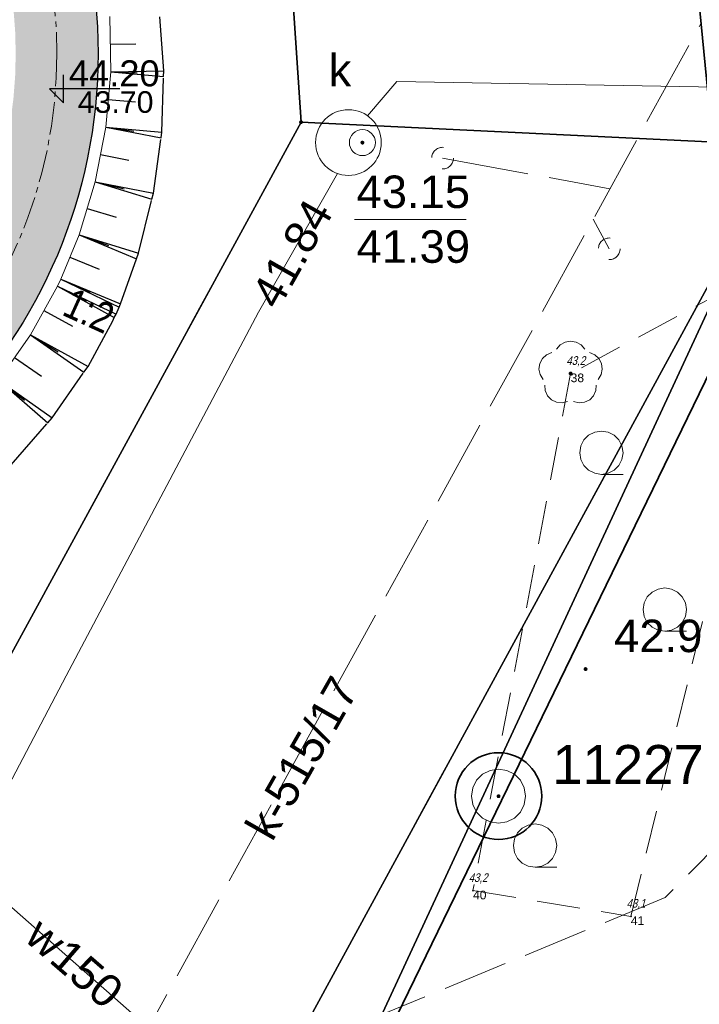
# Model space of a CAD drawing. Header units: metres. Extents: x 0 to 5465380, y 0 to 5925815.
# Tile 85 of 141: x 5463970 to 5463986, y 5925466 to 5925489. Entities that reach past the tile are written whole.
import ezdxf
from ezdxf.enums import TextEntityAlignment as Align

# ---------------------------------------------------------------- set-up
doc = ezdxf.new("R2010")
doc.units = ezdxf.units.M
for name, pattern in [('CENTER2', [1.125, 0.75, -0.125, 0.125, -0.125]), ('HIDDEN', [0.375, 0.25, -0.125]), ('PRZER0_8-0_8', [1.6, 0.8, -0.8]), ('PRZER1-1', [2, 1, -1]), ('PRZER2-1', [3, 2, -1]), ('PRZER3-1', [4, 3, -1]), ('PRZER4-1', [5, 4, -1])]:
    doc.linetypes.add(name, pattern=pattern)
for name, color, linetype, lineweight in [('$DR - obrzeże 8x30', 34, 'Continuous', 30), ('$DR - osie ścieżek', 7, 'CENTER2', 15), ('$DR - wyp. chodnik', 44, 'Continuous', 5), ('$DR - zał. mapa', 250, 'Continuous', 0)]:
    doc.layers.add(name, color=color, linetype=linetype, lineweight=lineweight)
for name, color, linetype in [('$DR - rzędne', 1, 'Continuous'), ('AecObjExplode_rys 1_Vport_D5A', 7, 'Continuous'), ('AecObjExplode_rys 3_Vport_DDD', 7, 'Continuous'), ('AecObjExplode_rys 4_Vport_E22', 7, 'Continuous'), ('C-DROGI-SYTUACJA', 7, 'Continuous'), ('C-DROGI-SYTUACJA-ETYKIETY', 7, 'Continuous'), ('C-TEREN-SKARPY', 94, 'Continuous'), ('Punkty', 7, 'Continuous'), ('Rzedne', 7, 'Continuous'), ('Teksty', 7, 'Continuous')]:
    doc.layers.add(name, color=color, linetype=linetype)
for name, color, linetype, lineweight, true_color in [('CC_Drzewa', 7, 'Continuous', 18, 0x008000), ('CC_Jezdnia', 7, 'PRZER3-1', 18, 0x0a0909), ('CC_Kanalizacja', 7, 'Continuous', 18, 0x803300), ('CC_Punkt wysokościowy', 7, 'Continuous', 18, 0x0a0909), ('CC_Woda', 5, 'Continuous', 18, 0x0000ff), ('EGBD03', 7, 'Continuous', 18, 0x008000), ('EGBK02', 7, 'PRZER3-1', 18, 0x008000), ('EGBP04', 7, 'Continuous', 18, 0x008000), ('EGBU01', 7, 'PRZER1-1', 18, 0x008000), ('GSSLZD', 7, 'Continuous', 18, 0x0a0909), ('OSSP03', 7, 'Continuous', 18, 0x0a0909), ('OSSP03_O', 7, 'Continuous', 18, 0x0a0909), ('ZUD_515_2017_k', 7, 'PRZER4-1', 18, 0x803300)]:
    doc.layers.add(name, color=color, linetype=linetype, lineweight=lineweight, true_color=true_color)
doc.styles.add('Arial', font='arial.ttf')
doc.styles.add('ARIAL 2', font='ARIALN.TTF')
doc.styles.get("Standard").update_dxf_attribs({"font": 'arial.ttf'})

# ---------------------------------------------------------------- blocks, each defined once
blk = doc.blocks.new('SOPS2')
blk.add_hatch(color=0).paths.add_polyline_path([(0, -0.018), (0.005562, -0.017119), (0.01058, -0.014562), (0.014562, -0.01058), (0.017119, -0.005562), (0.018, 0), (0.017119, 0.005562), (0.014562, 0.01058), (0.01058, 0.014562), (0.005562, 0.017119), (0, 0.018), (-0.005562, 0.017119), (-0.01058, 0.014562), (-0.014562, 0.01058), (-0.017119, 0.005562), (-0.018, 0), (-0.017119, -0.005562), (-0.014562, -0.01058), (-0.01058, -0.014562), (-0.005562, -0.017119)])
at = {"color": 0}
blk.add_lwpolyline([(0, 0.25), (0.077254, 0.237764), (0.146946, 0.202254), (0.202254, 0.146946), (0.237764, 0.077254), (0.25, 0), (0.237764, -0.077254), (0.202254, -0.146946), (0.146946, -0.202254), (0.077254, -0.237764), (0, -0.25), (-0.077254, -0.237764), (-0.146946, -0.202254), (-0.202254, -0.146946), (-0.237764, -0.077254), (-0.25, 0), (-0.237764, 0.077254), (-0.202254, 0.146946), (-0.146946, 0.202254), (-0.077254, 0.237764)], close=True, dxfattribs=at)
blk = doc.blocks.new('EPPGN')
blk.add_hatch(color=0).paths.add_polyline_path([(0, -0.09), (0.027812, -0.085595), (0.052901, -0.072812), (0.072812, -0.052901), (0.085595, -0.027812), (0.09, 0), (0.085595, 0.027812), (0.072812, 0.052901), (0.052901, 0.072812), (0.027812, 0.085595), (0, 0.09), (-0.027812, 0.085595), (-0.052901, 0.072812), (-0.072812, 0.052901), (-0.085595, 0.027812), (-0.09, 0), (-0.085595, -0.027812), (-0.072812, -0.052901), (-0.052901, -0.072812), (-0.027812, -0.085595)])
blk = doc.blocks.new('SPDLP')
blk.add_hatch(color=0).paths.add_polyline_path([(-0.09, 0), (-0.085595, -0.027812), (-0.072812, -0.052901), (-0.052901, -0.072812), (-0.027812, -0.085595), (0, -0.09), (0.027812, -0.085595), (0.052901, -0.072812), (0.072812, -0.052901), (0.085595, -0.027812), (0.09, 0), (0.085595, 0.027812), (0.072812, 0.052901), (0.052901, 0.072812), (0.027812, 0.085595), (0, 0.09), (-0.027812, 0.085595), (-0.052901, 0.072812), (-0.072812, 0.052901), (-0.085595, 0.027812)])
at = {"color": 0}
for points in [[(-0.268652, 1.271938), (-0.048001, 1.40916), (0.20623, 1.462858), (0.463525, 1.426585), (0.693003, 1.304695), (0.867117, 1.11182), (0.964971, 0.871109)], [(-1.292703, 0.137547), (-1.355024, 0.389802), (-1.327532, 0.648184), (-1.213525, 0.881678), (-1.026689, 1.062258), (-0.78945, 1.168249), (-0.530282, 1.186929)], [(1.126667, 0.648554), (1.325358, 0.481106), (1.454989, 0.255912), (1.5, 0), (1.454989, -0.255912), (1.325358, -0.481106), (1.126667, -0.648554)], [(-0.530282, -1.186929), (-0.78945, -1.168249), (-1.026689, -1.062258), (-1.213525, -0.881678), (-1.327532, -0.648184), (-1.355024, -0.389802), (-1.292703, -0.137547)], [(0.964971, -0.871109), (0.867117, -1.11182), (0.693003, -1.304695), (0.463525, -1.426585), (0.20623, -1.462858), (-0.048001, -1.40916), (-0.268652, -1.271938)]]:
    blk.add_lwpolyline(points, dxfattribs=at)
blk = doc.blocks.new('GSSLZD1')
at = {"color": 0}
blk.add_lwpolyline([(0.5, 0), (0.475528, -0.154508), (0.404508, -0.293893), (0.293893, -0.404508), (0.154508, -0.475528), (0, -0.5), (-0.154508, -0.475528), (-0.293893, -0.404508), (-0.404508, -0.293893), (-0.475528, -0.154508), (-0.5, 0), (-0.475528, 0.154508), (-0.404508, 0.293893), (-0.293893, 0.404508), (-0.154508, 0.475528), (0, 0.5), (0.154508, 0.475528), (0.293893, 0.404508), (0.404508, 0.293893), (0.475528, 0.154508)], close=True, dxfattribs=at)
blk.add_lwpolyline([(-0.5, 0), (-0.5, -0.5)], dxfattribs=at)
blk = doc.blocks.new('GK.6640.1913.2022 szara')
at = {"layer": 'CC_Kanalizacja'}
blk.add_hatch(color=252, dxfattribs=at).paths.add_polyline_path([(5463977.902, 5925486.186), (5463977.904, 5925486.174), (5463977.908, 5925486.163), (5463977.915, 5925486.154), (5463977.925, 5925486.147), (5463977.936, 5925486.142), (5463977.947, 5925486.141), (5463977.959, 5925486.142), (5463977.97, 5925486.147), (5463977.979, 5925486.154), (5463977.986, 5925486.163), (5463977.991, 5925486.174), (5463977.992, 5925486.186), (5463977.991, 5925486.197), (5463977.986, 5925486.208), (5463977.979, 5925486.218), (5463977.97, 5925486.225), (5463977.959, 5925486.229), (5463977.947, 5925486.231), (5463977.936, 5925486.229), (5463977.925, 5925486.225), (5463977.915, 5925486.218), (5463977.908, 5925486.208), (5463977.904, 5925486.197)])
at = {"layer": 'CC_Punkt wysokościowy'}
blk.add_hatch(color=252, dxfattribs=at).paths.add_polyline_path([(5463983.145, 5925474.035, 1), (5463983.055, 5925474.035, 1)])
at = {"color": 252, "lineweight": 35, "ltscale": 0.5}
blk.add_lwpolyline([(5463970.62, 5925449.332), (5463986.447, 5925481.891), (5463977.039, 5925579.473), (5463993.73, 5925594.437), (5463935.36, 5925657.844), (5463891.514, 5925640.248), (5463906.739, 5925598.778), (5463828.146, 5925565.769), (5463841.424, 5925534), (5463710.761, 5925479.846), (5463724.491, 5925454.847), (5463844.923, 5925511.51), (5463892.245, 5925407.652)], close=True, dxfattribs=at)
at = {"color": 252, "lineweight": 35}
blk.add_circle((5463981.089, 5925471.103), 1, dxfattribs=at)
at = {"layer": 'CC_Jezdnia', "color": 252, "ltscale": 0.5}
blk.add_lwpolyline([(5463990.747, 5925474.634), (5463984.939, 5925468.76), (5463977.121, 5925465.536), (5463969.144, 5925461.43), (5463961.689, 5925456.879), (5463951.297, 5925450.218), (5463940.963, 5925443.663), (5463933.16, 5925439.503), (5463931.296, 5925439.121)], dxfattribs=at)
at = {"layer": 'CC_Kanalizacja', "color": 252}
for points in [[(5463978.063, 5925486.805), (5463978.739, 5925487.594), (5463987.014, 5925487.454), (5463998.814, 5925487.188), (5464006.042, 5925487.057)], [(5463869.739, 5925408.811), (5463883.807, 5925416.229), (5463900.868, 5925425.174), (5463911.359, 5925430.623), (5463918.118, 5925434.211), (5463939.031, 5925445.035), (5463947.735, 5925449.485), (5463962.304, 5925457.136), (5463964.294, 5925460.894), (5463971.108, 5925473.875), (5463975.55, 5925482.269), (5463977.369, 5925485.472)]]:
    blk.add_lwpolyline(points, dxfattribs=at)
at = {"layer": 'CC_Kanalizacja', "color": 252, "linetype": 'Continuous', "lineweight": 5, "flags": 128}
blk.add_lwpolyline([(5463977.766, 5925484.408), (5463980.341, 5925484.408)], dxfattribs=at)
at = {"layer": 'CC_Kanalizacja', "color": 252}
for centre, radius in [((5463977.624, 5925486.187), 0.759), ((5463977.947, 5925486.186), 0.3)]:
    blk.add_circle(centre, radius, dxfattribs=at)
at = {"layer": 'CC_Woda', "color": 252}
blk.add_lwpolyline([(5463986.372, 5925435.989), (5463985.794, 5925452.41), (5463985.559, 5925454.613), (5463977.836, 5925461.506), (5463965.468, 5925472.383), (5463952.819, 5925483.501), (5463936.218, 5925497.405), (5463930.014, 5925502.668), (5463934.175, 5925539.683), (5463935.653, 5925554.059), (5463935.978, 5925558.022), (5463938.527, 5925578.65), (5463941.216, 5925601.871), (5463942.578, 5925613.381), (5463943.685, 5925623.068), (5463945.16, 5925637.812), (5463935.109, 5925649.383), (5463925.974, 5925659.333), (5463923.395, 5925662.125), (5463930.465, 5925665.085), (5463934.831, 5925666.92), (5463936.587, 5925667.623)], dxfattribs=at)
at = {"layer": 'EGBD03', "color": 52, "linetype": 'Continuous', "lineweight": 30}
for points in [[(5463976.53, 5925486.659), (5463970.344, 5925578.524), (5463983.032, 5925590.042), (5463928.32, 5925650.72), (5463927.256, 5925651.9), (5463894.766, 5925638.737), (5463911.73, 5925597.06), (5463843.77, 5925569.527), (5463856.962, 5925537.116), (5463925.884, 5925562.287), (5463928.865, 5925568.698), (5463933.562, 5925570.413), (5463940.422, 5925551.628), (5463935.726, 5925549.913), (5463929.655, 5925553.021), (5463860.732, 5925527.855), (5463901.732, 5925427.127), (5463960.738, 5925457.702)], [(5463987.688, 5925486.122), (5463972.868, 5925458.894), (5463974.415, 5925458.232), (5463977.205, 5925463.482)]]:
    blk.add_lwpolyline(points, close=True, dxfattribs=at)
for points in [[(5463999.014, 5925572.313), (5463983.032, 5925590.042), (5463970.344, 5925578.524), (5463976.53, 5925486.659), (5463987.688, 5925486.122), (5464006.211, 5925485.304)], [(5463900.857, 5925415.348), (5463924.837, 5925427.749), (5463948.817, 5925440.149), (5463968.083, 5925450.115), (5463972.868, 5925458.894), (5463987.688, 5925486.122), (5463976.53, 5925486.659), (5463960.738, 5925457.702), (5463901.732, 5925427.127), (5463890.8, 5925421.463), (5463869.098, 5925410.218)], [(5463989.738, 5925442.915), (5463989.034, 5925457.828), (5463987.688, 5925486.122), (5463977.205, 5925463.482), (5463974.415, 5925458.232), (5463979.095, 5925456.228), (5463980.252, 5925431.802)]]:
    blk.add_lwpolyline(points, dxfattribs=at)
at = {"layer": 'EGBK02', "color": 252, "linetype": 'PRZER3-1', "lineweight": 18, "ltscale": 0.5}
for points in [[(5463856.962, 5925537.116), (5463860.732, 5925527.855), (5463899.34, 5925515.62), (5463908.85, 5925504.3), (5463937.87, 5925497.24), (5463946.13, 5925487.11), (5463947.1, 5925482.79), (5463950.95, 5925472.07), (5463950.99, 5925465.56), (5463952.34, 5925458.74), (5463949.58, 5925451.92), (5463960.738, 5925457.702), (5463976.53, 5925486.659), (5463970.344, 5925578.524), (5463983.032, 5925590.042), (5463928.32, 5925650.72), (5463927.256, 5925651.9), (5463894.766, 5925638.737), (5463911.73, 5925597.06), (5463843.77, 5925569.527)], [(5463924.837, 5925427.749), (5463948.817, 5925440.149), (5463968.083, 5925450.115), (5463972.868, 5925458.894), (5463987.688, 5925486.122), (5463976.53, 5925486.659), (5463960.738, 5925457.702), (5463949.58, 5925451.92), (5463882.115, 5925416.963), (5463886.926, 5925409.883), (5463899.144, 5925415.8), (5463899.852, 5925414.828), (5463900.857, 5925415.348)]]:
    blk.add_lwpolyline(points, close=True, dxfattribs=at)
blk.add_lwpolyline([(5463989.738, 5925442.915), (5463989.034, 5925457.828), (5463987.688, 5925486.122), (5463977.205, 5925463.482), (5463974.415, 5925458.232), (5463979.095, 5925456.228), (5463980.252, 5925431.802)], dxfattribs=at)
at = {"layer": 'EGBU01', "color": 252, "linetype": 'PRZER1-1', "ltscale": 0.5}
for points in [[(5463856.962, 5925537.116), (5463860.732, 5925527.855), (5463899.34, 5925515.62), (5463908.85, 5925504.3), (5463937.87, 5925497.24), (5463946.13, 5925487.11), (5463947.1, 5925482.79), (5463950.95, 5925472.07), (5463950.99, 5925465.56), (5463952.34, 5925458.74), (5463949.58, 5925451.92), (5463960.738, 5925457.702), (5463976.53, 5925486.659), (5463970.344, 5925578.524), (5463983.032, 5925590.042), (5463928.32, 5925650.72), (5463927.256, 5925651.9), (5463894.766, 5925638.737), (5463911.73, 5925597.06), (5463843.77, 5925569.527)], [(5463924.837, 5925427.749), (5463948.817, 5925440.149), (5463968.083, 5925450.115), (5463972.868, 5925458.894), (5463987.688, 5925486.122), (5463976.53, 5925486.659), (5463960.738, 5925457.702), (5463949.58, 5925451.92), (5463882.115, 5925416.963), (5463886.926, 5925409.883), (5463899.144, 5925415.8), (5463899.852, 5925414.828), (5463900.857, 5925415.348)], [(5463974.415, 5925458.232), (5463977.205, 5925463.482), (5463987.688, 5925486.122), (5463972.868, 5925458.894), (5463968.083, 5925450.115), (5463948.817, 5925440.149), (5463949.638, 5925438.562), (5463969.725, 5925449.407)]]:
    blk.add_lwpolyline(points, close=True, dxfattribs=at)
for points in [[(5463999.014, 5925572.313), (5463983.032, 5925590.042), (5463970.344, 5925578.524), (5463976.53, 5925486.659), (5463987.688, 5925486.122), (5464006.211, 5925485.304)], [(5463989.738, 5925442.915), (5463989.034, 5925457.828), (5463987.688, 5925486.122), (5463977.205, 5925463.482), (5463974.415, 5925458.232), (5463979.095, 5925456.228), (5463980.252, 5925431.802)]]:
    blk.add_lwpolyline(points, dxfattribs=at)
at = {"layer": 'GSSLZD', "color": 252, "linetype": 'PRZER2-1', "ltscale": 0.5}
blk.add_lwpolyline([(5463987.849, 5925483.589), (5463982.754, 5925480.856), (5463980.5, 5925468.92), (5463984.144, 5925468.327), (5463987.849, 5925483.589)], dxfattribs=at)
at = {"layer": 'Punkty', "color": 252, "lineweight": 35}
for p in [(5463982.754, 5925480.856), (5463980.5, 5925468.92), (5463984.144, 5925468.327)]:
    blk.add_point(p, dxfattribs=at)
at = {"layer": 'ZUD_515_2017_k', "color": 252, "ltscale": 0.5}
for p, q in [((5463971.26, 5925462.577), (5463985.767, 5925488.947)), ((5463971.26, 5925462.577), (5463985.767, 5925488.947)), ((5463979.798, 5925485.827), (5463983.662, 5925485.122)), ((5463979.798, 5925485.827), (5463983.662, 5925485.122)), ((5463979.798, 5925485.827), (5463983.662, 5925485.122)), ((5463979.798, 5925485.827), (5463983.662, 5925485.122)), ((5463983.647, 5925483.735), (5463983.276, 5925484.42)), ((5463983.647, 5925483.735), (5463983.276, 5925484.42)), ((5463983.647, 5925483.735), (5463983.276, 5925484.42)), ((5463983.647, 5925483.735), (5463983.276, 5925484.42))]:
    blk.add_line(p, q, dxfattribs=at)
at = {"layer": 'ZUD_515_2017_k', "color": 252, "linetype": 'PRZER0_8-0_8', "ltscale": 0.5}
for centre in [(5463979.798, 5925485.827), (5463979.798, 5925485.827), (5463983.647, 5925483.735), (5463983.647, 5925483.735)]:
    blk.add_circle(centre, 0.25, dxfattribs=at)
at = {"layer": 'CC_Drzewa', "color": 252, "lineweight": 18, "xscale": 0.5, "yscale": 0.5, "rotation": 90}
blk.add_blockref('SPDLP', (5463982.754, 5925480.856), dxfattribs=at)
at = {"layer": 'EGBP04', "color": 252, "lineweight": 18, "xscale": 0.5, "yscale": 0.5}
blk.add_blockref('EPPGN', (5463976.53, 5925486.659), dxfattribs=at)
at = {"layer": 'GSSLZD', "color": 252, "linetype": 'Continuous', "lineweight": 18, "rotation": 90}
for p in [(5463983.464, 5925479.029, 10.06), (5463984.927, 5925475.406, 10.06), (5463981.932, 5925469.959, 10.06)]:
    blk.add_blockref('GSSLZD1', p, dxfattribs=at)
at = {"layer": 'OSSP03', "color": 252, "lineweight": 18, "xscale": 2.5, "yscale": 2.5}
blk.add_blockref('SOPS2', (5463981.09, 5925471.1), dxfattribs=at)
at = {"layer": 'CC_Kanalizacja', "color": 252, "lineweight": 0, "style": 'Arial'}
blk.add_text('k', height=0.75, dxfattribs=at).set_placement((5463977.69, 5925487.483), align=Align.RIGHT)
for s, p in [('43.15', (5463979.122, 5925485.051)), ('41.39', (5463979.122, 5925483.787))]:
    blk.add_text(s, height=0.75, dxfattribs=at).set_placement(p, align=Align.MIDDLE)
blk.add_text('41.84', height=0.75, rotation=60.4786, dxfattribs=at).set_placement((5463976.321, 5925483.624), align=Align.MIDDLE)
at = {"layer": 'CC_Punkt wysokościowy', "color": 252, "lineweight": 0, "style": 'Arial'}
blk.add_text('42.9', height=0.75, dxfattribs=at).set_placement((5463983.757, 5925474.426))
at = {"layer": 'CC_Woda', "color": 252, "lineweight": 0, "style": 'Arial'}
blk.add_text('w150', height=0.75, rotation=319.0977, dxfattribs=at).set_placement((5463971.304, 5925467.253), align=Align.MIDDLE)
at = {"layer": 'OSSP03_O', "color": 252, "linetype": 'Continuous', "lineweight": 0, "style": 'Arial'}
blk.add_text('11227', height=0.9, dxfattribs=at).set_placement((5463982.331, 5925471.832, 10.8), align=Align.MIDDLE_LEFT)
at = {"layer": 'Rzedne', "color": 252, "lineweight": 35, "oblique": 15, "width": 0.8}
for s, p in [('43,2', (5463982.654, 5925481.056, 43.167)), ('43,2', (5463980.4, 5925469.12, 43.18)), ('43,1', (5463984.044, 5925468.527, 43.089))]:
    blk.add_text(s, height=0.2, dxfattribs=at).set_placement(p)
at = {"layer": 'Teksty', "color": 252, "lineweight": 35}
for s, p in [('38', (5463982.754, 5925480.656, 43.167)), ('40', (5463980.5, 5925468.72, 43.18)), ('41', (5463984.144, 5925468.127, 43.089))]:
    blk.add_text(s, height=0.2, dxfattribs=at).set_placement(p)
at = {"layer": 'ZUD_515_2017_k', "color": 252, "lineweight": 0, "style": 'Arial'}
blk.add_text('k-515/17', height=0.75, rotation=60.2932, dxfattribs=at).set_placement((5463976.536, 5925471.989), align=Align.MIDDLE)
blk = doc.blocks.new('kota')
at = {"color": 0, "linetype": 'ByBlock', "lineweight": -2}
for p, q in [((0, 0), (0, 1)), ((2, 0.5), (-0.5, 0.5)), ((-0.5, 0.5), (0, 0))]:
    blk.add_line(p, q, dxfattribs=at)
blk = doc.blocks.new('AecObjExplode_rys 1_Vport_D5A')
at = {"layer": 'C-DROGI-SYTUACJA', "color": 92, "linetype": 'Continuous', "lineweight": 9}
for p, q in [((5463972.137, 5925487.817), (5463972.114, 5925489.099)), ((5463972.025, 5925486.54), (5463972.137, 5925487.817)), ((5463971.781, 5925485.281), (5463972.025, 5925486.54)), ((5463971.407, 5925484.055), (5463971.781, 5925485.281)), ((5463970.983, 5925483.036), (5463971.407, 5925484.055)), ((5463970.285, 5925481.753), (5463970.906, 5925482.874)), ((5463970.906, 5925482.874), (5463970.983, 5925483.036)), ((5463969.55, 5925480.702), (5463970.285, 5925481.753))]:
    blk.add_line(p, q, dxfattribs=at)
at = {"layer": 'C-TEREN-SKARPY', "color": 92, "linetype": 'HIDDEN', "lineweight": -3, "ltscale": 5}
for p, q in [((5463973.362, 5925487.839), (5463973.267, 5925489.119)), ((5463973.358, 5925487.711), (5463973.362, 5925487.839)), ((5463973.318, 5925486.427), (5463973.358, 5925487.711)), ((5463973.125, 5925485.02), (5463973.299, 5925486.293)), ((5463973.299, 5925486.293), (5463973.318, 5925486.427)), ((5463972.782, 5925483.635), (5463973.089, 5925484.882)), ((5463973.089, 5925484.882), (5463973.125, 5925485.02)), ((5463972.732, 5925483.504), (5463972.782, 5925483.635)), ((5463972.365, 5925482.462), (5463972.732, 5925483.504)), ((5463972.263, 5925482.226), (5463972.331, 5925482.391)), ((5463972.331, 5925482.391), (5463972.365, 5925482.462)), ((5463972.183, 5925482.073), (5463972.219, 5925482.147)), ((5463972.219, 5925482.147), (5463972.263, 5925482.226)), ((5463971.613, 5925481.017), (5463972.183, 5925482.073)), ((5463971.519, 5925480.889), (5463971.613, 5925481.017)), ((5463970.789, 5925479.835), (5463971.519, 5925480.889)), ((5463969.842, 5925478.751), (5463970.683, 5925479.718)), ((5463970.683, 5925479.718), (5463970.789, 5925479.835))]:
    blk.add_line(p, q, dxfattribs=at)
at = {"layer": 'C-TEREN-SKARPY', "color": 92, "linetype": 'Continuous', "lineweight": -3}
for p, q in [((5463972.125, 5925488.458, 44.197), (5463972.72, 5925488.469, 43.899)), ((5463972.137, 5925487.817, 44.21), (5463973.362, 5925487.839, 43.597)), ((5463972.137, 5925487.817), (5463973.362, 5925487.839)), ((5463972.137, 5925487.817, 44.21), (5463973.358, 5925487.711, 43.597)), ((5463972.137, 5925487.817, 44.21), (5463972.748, 5925487.796, 43.904)), ((5463972.137, 5925487.817), (5463973.358, 5925487.711)), ((5463972.081, 5925487.178, 44.226), (5463972.71, 5925487.124, 43.91)), ((5463972.025, 5925486.54, 44.242), (5463973.299, 5925486.293, 43.593)), ((5463972.025, 5925486.54, 44.242), (5463972.667, 5925486.45, 43.917)), ((5463972.025, 5925486.54, 44.242), (5463973.318, 5925486.427, 43.593)), ((5463972.025, 5925486.54), (5463973.299, 5925486.293)), ((5463972.025, 5925486.54), (5463973.318, 5925486.427)), ((5463971.903, 5925485.91, 44.26), (5463972.558, 5925485.783, 43.927)), ((5463971.781, 5925485.281, 44.278), (5463973.089, 5925484.882, 43.595)), ((5463971.781, 5925485.281, 44.278), (5463972.444, 5925485.116, 43.936)), ((5463971.781, 5925485.281, 44.278), (5463973.125, 5925485.02, 43.594)), ((5463971.781, 5925485.281), (5463973.089, 5925484.882)), ((5463971.781, 5925485.281), (5463973.125, 5925485.02)), ((5463971.594, 5925484.668, 44.299), (5463972.265, 5925484.463, 43.949)), ((5463971.407, 5925484.055, 44.32), (5463972.732, 5925483.504, 43.603)), ((5463971.407, 5925484.055, 44.32), (5463972.082, 5925483.812, 43.961)), ((5463971.407, 5925484.055, 44.32), (5463972.782, 5925483.635, 43.601)), ((5463971.407, 5925484.055), (5463972.782, 5925483.635)), ((5463971.407, 5925484.055), (5463972.732, 5925483.504)), ((5463971.195, 5925483.545, 44.34), (5463971.872, 5925483.264, 43.974)), ((5463970.906, 5925482.874, 44.367), (5463972.219, 5925482.147, 43.617)), ((5463970.906, 5925482.874, 44.367), (5463971.574, 5925482.53, 43.992)), ((5463970.906, 5925482.874, 44.367), (5463972.263, 5925482.226, 43.615)), ((5463970.906, 5925482.874), (5463972.219, 5925482.147)), ((5463970.906, 5925482.874), (5463972.263, 5925482.226)), ((5463970.983, 5925483.036, 44.361), (5463972.331, 5925482.391, 43.614)), ((5463970.983, 5925483.036, 44.361), (5463971.666, 5925482.731, 43.987)), ((5463970.983, 5925483.036, 44.361), (5463972.365, 5925482.462, 43.613)), ((5463970.983, 5925483.036), (5463972.331, 5925482.391)), ((5463970.983, 5925483.036), (5463972.365, 5925482.462)), ((5463970.596, 5925482.314, 44.392), (5463971.257, 5925481.948, 44.014)), ((5463970.285, 5925481.753, 44.416), (5463971.519, 5925480.889, 43.663)), ((5463970.285, 5925481.753, 44.416), (5463970.926, 5925481.353, 44.038)), ((5463970.285, 5925481.753, 44.416), (5463971.613, 5925481.017, 43.657)), ((5463970.285, 5925481.753), (5463971.519, 5925480.889)), ((5463970.285, 5925481.753), (5463971.613, 5925481.017)), ((5463969.917, 5925481.228, 44.441), (5463970.536, 5925480.795, 44.063)), ((5463969.55, 5925480.702, 44.465), (5463970.683, 5925479.718, 43.715)), ((5463969.55, 5925480.702, 44.465), (5463970.143, 5925480.239, 44.088)), ((5463969.55, 5925480.702, 44.465), (5463970.789, 5925479.835, 43.709)), ((5463969.55, 5925480.702), (5463970.683, 5925479.718)), ((5463969.55, 5925480.702), (5463970.789, 5925479.835))]:
    blk.add_line(p, q, dxfattribs=at)
blk = doc.blocks.new('AecObjExplode_rys 4_Vport_E22')
at = {"layer": 'C-DROGI-SYTUACJA', "color": 92, "linetype": 'Continuous', "lineweight": 9}
for p, q in [((5463972.137, 5925487.817), (5463972.114, 5925489.099)), ((5463972.025, 5925486.54), (5463972.137, 5925487.817)), ((5463971.781, 5925485.281), (5463972.025, 5925486.54)), ((5463971.407, 5925484.055), (5463971.781, 5925485.281)), ((5463970.983, 5925483.036), (5463971.407, 5925484.055)), ((5463970.285, 5925481.753), (5463970.906, 5925482.874)), ((5463970.906, 5925482.874), (5463970.983, 5925483.036)), ((5463969.55, 5925480.702), (5463970.285, 5925481.753))]:
    blk.add_line(p, q, dxfattribs=at)
at = {"layer": 'C-TEREN-SKARPY', "color": 92, "linetype": 'HIDDEN', "lineweight": -3, "ltscale": 5}
for p, q in [((5463973.362, 5925487.839), (5463973.267, 5925489.119)), ((5463973.358, 5925487.711), (5463973.362, 5925487.839)), ((5463973.318, 5925486.427), (5463973.358, 5925487.711)), ((5463973.125, 5925485.02), (5463973.299, 5925486.293)), ((5463973.299, 5925486.293), (5463973.318, 5925486.427)), ((5463972.782, 5925483.635), (5463973.089, 5925484.882)), ((5463973.089, 5925484.882), (5463973.125, 5925485.02)), ((5463972.732, 5925483.504), (5463972.782, 5925483.635)), ((5463972.365, 5925482.462), (5463972.732, 5925483.504)), ((5463972.263, 5925482.226), (5463972.331, 5925482.391)), ((5463972.331, 5925482.391), (5463972.365, 5925482.462)), ((5463972.183, 5925482.073), (5463972.219, 5925482.147)), ((5463972.219, 5925482.147), (5463972.263, 5925482.226)), ((5463971.613, 5925481.017), (5463972.183, 5925482.073)), ((5463971.519, 5925480.889), (5463971.613, 5925481.017)), ((5463970.789, 5925479.835), (5463971.519, 5925480.889)), ((5463969.842, 5925478.751), (5463970.683, 5925479.718)), ((5463970.683, 5925479.718), (5463970.789, 5925479.835))]:
    blk.add_line(p, q, dxfattribs=at)
at = {"layer": 'C-TEREN-SKARPY', "color": 92, "linetype": 'Continuous', "lineweight": -3}
for p, q in [((5463972.125, 5925488.458, 44.197), (5463972.72, 5925488.469, 43.899)), ((5463972.137, 5925487.817, 44.21), (5463973.362, 5925487.839, 43.597)), ((5463972.137, 5925487.817), (5463973.362, 5925487.839)), ((5463972.137, 5925487.817, 44.21), (5463973.358, 5925487.711, 43.597)), ((5463972.137, 5925487.817, 44.21), (5463972.748, 5925487.796, 43.904)), ((5463972.137, 5925487.817), (5463973.358, 5925487.711)), ((5463972.081, 5925487.178, 44.226), (5463972.71, 5925487.124, 43.91)), ((5463972.025, 5925486.54, 44.242), (5463973.299, 5925486.293, 43.593)), ((5463972.025, 5925486.54, 44.242), (5463972.667, 5925486.45, 43.917)), ((5463972.025, 5925486.54, 44.242), (5463973.318, 5925486.427, 43.593)), ((5463972.025, 5925486.54), (5463973.299, 5925486.293)), ((5463972.025, 5925486.54), (5463973.318, 5925486.427)), ((5463971.903, 5925485.91, 44.26), (5463972.558, 5925485.783, 43.927)), ((5463971.781, 5925485.281, 44.278), (5463973.089, 5925484.882, 43.595)), ((5463971.781, 5925485.281, 44.278), (5463972.444, 5925485.116, 43.936)), ((5463971.781, 5925485.281, 44.278), (5463973.125, 5925485.02, 43.594)), ((5463971.781, 5925485.281), (5463973.089, 5925484.882)), ((5463971.781, 5925485.281), (5463973.125, 5925485.02)), ((5463971.594, 5925484.668, 44.299), (5463972.265, 5925484.463, 43.949)), ((5463971.407, 5925484.055, 44.32), (5463972.732, 5925483.504, 43.603)), ((5463971.407, 5925484.055, 44.32), (5463972.082, 5925483.812, 43.961)), ((5463971.407, 5925484.055, 44.32), (5463972.782, 5925483.635, 43.601)), ((5463971.407, 5925484.055), (5463972.782, 5925483.635)), ((5463971.407, 5925484.055), (5463972.732, 5925483.504)), ((5463971.195, 5925483.545, 44.34), (5463971.872, 5925483.264, 43.974)), ((5463970.906, 5925482.874, 44.367), (5463972.219, 5925482.147, 43.617)), ((5463970.906, 5925482.874, 44.367), (5463971.574, 5925482.53, 43.992)), ((5463970.906, 5925482.874, 44.367), (5463972.263, 5925482.226, 43.615)), ((5463970.906, 5925482.874), (5463972.219, 5925482.147)), ((5463970.906, 5925482.874), (5463972.263, 5925482.226)), ((5463970.983, 5925483.036, 44.361), (5463972.331, 5925482.391, 43.614)), ((5463970.983, 5925483.036, 44.361), (5463971.666, 5925482.731, 43.987)), ((5463970.983, 5925483.036, 44.361), (5463972.365, 5925482.462, 43.613)), ((5463970.983, 5925483.036), (5463972.331, 5925482.391)), ((5463970.983, 5925483.036), (5463972.365, 5925482.462)), ((5463970.596, 5925482.314, 44.392), (5463971.257, 5925481.948, 44.014)), ((5463970.285, 5925481.753, 44.416), (5463971.519, 5925480.889, 43.663)), ((5463970.285, 5925481.753, 44.416), (5463970.926, 5925481.353, 44.038)), ((5463970.285, 5925481.753, 44.416), (5463971.613, 5925481.017, 43.657)), ((5463970.285, 5925481.753), (5463971.519, 5925480.889)), ((5463970.285, 5925481.753), (5463971.613, 5925481.017)), ((5463969.917, 5925481.228, 44.441), (5463970.536, 5925480.795, 44.063)), ((5463969.55, 5925480.702, 44.465), (5463970.683, 5925479.718, 43.715)), ((5463969.55, 5925480.702, 44.465), (5463970.143, 5925480.239, 44.088)), ((5463969.55, 5925480.702, 44.465), (5463970.789, 5925479.835, 43.709)), ((5463969.55, 5925480.702), (5463970.683, 5925479.718)), ((5463969.55, 5925480.702), (5463970.789, 5925479.835))]:
    blk.add_line(p, q, dxfattribs=at)
blk = doc.blocks.new('AecObjExplode_rys 3_Vport_DDD')
at = {"layer": 'C-DROGI-SYTUACJA', "color": 92, "linetype": 'Continuous', "lineweight": 9}
for p, q in [((5463972.137, 5925487.817), (5463972.114, 5925489.099)), ((5463972.025, 5925486.54), (5463972.137, 5925487.817)), ((5463971.781, 5925485.281), (5463972.025, 5925486.54)), ((5463971.407, 5925484.055), (5463971.781, 5925485.281)), ((5463970.983, 5925483.036), (5463971.407, 5925484.055)), ((5463970.285, 5925481.753), (5463970.906, 5925482.874)), ((5463970.906, 5925482.874), (5463970.983, 5925483.036)), ((5463969.55, 5925480.702), (5463970.285, 5925481.753))]:
    blk.add_line(p, q, dxfattribs=at)
at = {"layer": 'C-TEREN-SKARPY', "color": 92, "linetype": 'HIDDEN', "lineweight": -3, "ltscale": 5}
for p, q in [((5463973.362, 5925487.839), (5463973.267, 5925489.119)), ((5463973.358, 5925487.711), (5463973.362, 5925487.839)), ((5463973.318, 5925486.427), (5463973.358, 5925487.711)), ((5463973.125, 5925485.02), (5463973.299, 5925486.293)), ((5463973.299, 5925486.293), (5463973.318, 5925486.427)), ((5463972.782, 5925483.635), (5463973.089, 5925484.882)), ((5463973.089, 5925484.882), (5463973.125, 5925485.02)), ((5463972.732, 5925483.504), (5463972.782, 5925483.635)), ((5463972.365, 5925482.462), (5463972.732, 5925483.504)), ((5463972.263, 5925482.226), (5463972.331, 5925482.391)), ((5463972.331, 5925482.391), (5463972.365, 5925482.462)), ((5463972.183, 5925482.073), (5463972.219, 5925482.147)), ((5463972.219, 5925482.147), (5463972.263, 5925482.226)), ((5463971.613, 5925481.017), (5463972.183, 5925482.073)), ((5463971.519, 5925480.889), (5463971.613, 5925481.017)), ((5463970.789, 5925479.835), (5463971.519, 5925480.889)), ((5463969.842, 5925478.751), (5463970.683, 5925479.718)), ((5463970.683, 5925479.718), (5463970.789, 5925479.835))]:
    blk.add_line(p, q, dxfattribs=at)
at = {"layer": 'C-TEREN-SKARPY', "color": 92, "linetype": 'Continuous', "lineweight": -3}
for p, q in [((5463972.125, 5925488.458, 44.197), (5463972.72, 5925488.469, 43.899)), ((5463972.137, 5925487.817, 44.21), (5463973.362, 5925487.839, 43.597)), ((5463972.137, 5925487.817), (5463973.362, 5925487.839)), ((5463972.137, 5925487.817, 44.21), (5463973.358, 5925487.711, 43.597)), ((5463972.137, 5925487.817, 44.21), (5463972.748, 5925487.796, 43.904)), ((5463972.137, 5925487.817), (5463973.358, 5925487.711)), ((5463972.081, 5925487.178, 44.226), (5463972.71, 5925487.124, 43.91)), ((5463972.025, 5925486.54, 44.242), (5463973.299, 5925486.293, 43.593)), ((5463972.025, 5925486.54, 44.242), (5463972.667, 5925486.45, 43.917)), ((5463972.025, 5925486.54, 44.242), (5463973.318, 5925486.427, 43.593)), ((5463972.025, 5925486.54), (5463973.299, 5925486.293)), ((5463972.025, 5925486.54), (5463973.318, 5925486.427)), ((5463971.903, 5925485.91, 44.26), (5463972.558, 5925485.783, 43.927)), ((5463971.781, 5925485.281, 44.278), (5463973.089, 5925484.882, 43.595)), ((5463971.781, 5925485.281, 44.278), (5463972.444, 5925485.116, 43.936)), ((5463971.781, 5925485.281, 44.278), (5463973.125, 5925485.02, 43.594)), ((5463971.781, 5925485.281), (5463973.089, 5925484.882)), ((5463971.781, 5925485.281), (5463973.125, 5925485.02)), ((5463971.594, 5925484.668, 44.299), (5463972.265, 5925484.463, 43.949)), ((5463971.407, 5925484.055, 44.32), (5463972.732, 5925483.504, 43.603)), ((5463971.407, 5925484.055, 44.32), (5463972.082, 5925483.812, 43.961)), ((5463971.407, 5925484.055, 44.32), (5463972.782, 5925483.635, 43.601)), ((5463971.407, 5925484.055), (5463972.782, 5925483.635)), ((5463971.407, 5925484.055), (5463972.732, 5925483.504)), ((5463971.195, 5925483.545, 44.34), (5463971.872, 5925483.264, 43.974)), ((5463970.906, 5925482.874, 44.367), (5463972.219, 5925482.147, 43.617)), ((5463970.906, 5925482.874, 44.367), (5463971.574, 5925482.53, 43.992)), ((5463970.906, 5925482.874, 44.367), (5463972.263, 5925482.226, 43.615)), ((5463970.906, 5925482.874), (5463972.219, 5925482.147)), ((5463970.906, 5925482.874), (5463972.263, 5925482.226)), ((5463970.983, 5925483.036, 44.361), (5463972.331, 5925482.391, 43.614)), ((5463970.983, 5925483.036, 44.361), (5463971.666, 5925482.731, 43.987)), ((5463970.983, 5925483.036, 44.361), (5463972.365, 5925482.462, 43.613)), ((5463970.983, 5925483.036), (5463972.331, 5925482.391)), ((5463970.983, 5925483.036), (5463972.365, 5925482.462)), ((5463970.596, 5925482.314, 44.392), (5463971.257, 5925481.948, 44.014)), ((5463970.285, 5925481.753, 44.416), (5463971.519, 5925480.889, 43.663)), ((5463970.285, 5925481.753, 44.416), (5463970.926, 5925481.353, 44.038)), ((5463970.285, 5925481.753, 44.416), (5463971.613, 5925481.017, 43.657)), ((5463970.285, 5925481.753), (5463971.519, 5925480.889)), ((5463970.285, 5925481.753), (5463971.613, 5925481.017)), ((5463969.917, 5925481.228, 44.441), (5463970.536, 5925480.795, 44.063)), ((5463969.55, 5925480.702, 44.465), (5463970.683, 5925479.718, 43.715)), ((5463969.55, 5925480.702, 44.465), (5463970.143, 5925480.239, 44.088)), ((5463969.55, 5925480.702, 44.465), (5463970.789, 5925479.835, 43.709)), ((5463969.55, 5925480.702), (5463970.683, 5925479.718)), ((5463969.55, 5925480.702), (5463970.789, 5925479.835))]:
    blk.add_line(p, q, dxfattribs=at)

msp = doc.modelspace()

# ---------------------------------------------------------------- hatches: boundary and pattern name
at = {"layer": '$DR - wyp. chodnik'}
h = msp.add_hatch(dxfattribs=at)
h.set_pattern_fill('AR-SAND', color=256, scale=0.01)
h.set_pattern_definition([(37.5, (500, 0), (-0.01600031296, 0.48941323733), [0, -0.38608, 0, -0.4318, 0, -0.41275]), (7.5, (500, 0), (0.44952328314, 0.71682510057), [0, -0.20828, 0, -0.34798, 0, -0.13335]), (327.5, (499.6876, 0), (0.790992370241, 0.001437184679), [0, -0.127, 0, -0.4572, 0, -0.5969]), (317.5, (499.6876, 0), (0.76355645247, 0.22292932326), [0, -0.0635, 0, -0.29972, 0, -0.3429])])
h.paths.add_polyline_path([(5463947.944, 5925488.241, 1), (5463971.844, 5925488.241, 1)])
h.paths.add_polyline_path([(5463969.944, 5925488.241, -1), (5463949.844, 5925488.241, -1)], flags=16)

# ---------------------------------------------------------------- linework, layer by layer
at = {"layer": '$DR - obrzeże 8x30'}
msp.add_circle((5463959.894, 5925488.241), 11.95, dxfattribs=at)
at = {"layer": '$DR - osie ścieżek'}
msp.add_circle((5463959.894, 5925488.241), 11, dxfattribs=at)

# ---------------------------------------------------------------- block references
at = {"layer": '$DR - zał. mapa'}
msp.add_blockref('GK.6640.1913.2022 szara', (0, 0), dxfattribs=at)
at = {"layer": 'AecObjExplode_rys 1_Vport_D5A'}
msp.add_blockref('AecObjExplode_rys 1_Vport_D5A', (0, 0), dxfattribs=at)
at = {"layer": 'AecObjExplode_rys 3_Vport_DDD'}
msp.add_blockref('AecObjExplode_rys 3_Vport_DDD', (0, 0), dxfattribs=at)
at = {"layer": 'AecObjExplode_rys 4_Vport_E22'}
msp.add_blockref('AecObjExplode_rys 4_Vport_E22', (0, 0), dxfattribs=at)
at = {"layer": 'C-DROGI-SYTUACJA-ETYKIETY', "color": 7, "linetype": 'Continuous', "lineweight": -3, "xscale": 0.6500000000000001, "yscale": 0.6500000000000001, "zscale": 0.6500000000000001}
msp.add_blockref('kota', (5463971.045, 5925487.101), dxfattribs=at)

# ---------------------------------------------------------------- texts
at = {"layer": '$DR - rzędne', "color": 1, "insert": (5463971.635, 5925482.309), "char_height": 0.7, "attachment_point": 5, "rotation": 335.5711, "style": 'ARIAL 2'}
msp.add_mtext('\\A1;1:2', dxfattribs=at)
at = {"layer": 'C-DROGI-SYTUACJA-ETYKIETY', "color": 1, "linetype": 'Continuous', "lineweight": -3, "insert": (5463971.17, 5925487.476), "char_height": 0.6, "attachment_point": 7}
msp.add_mtext('44.20', dxfattribs=at)
at = {"layer": 'C-DROGI-SYTUACJA-ETYKIETY', "color": 7, "linetype": 'Continuous', "lineweight": -3, "insert": (5463971.376, 5925487.119), "char_height": 0.5, "attachment_point": 4}
msp.add_mtext('43.70', dxfattribs=at)

doc.saveas('drawing.dxf')
